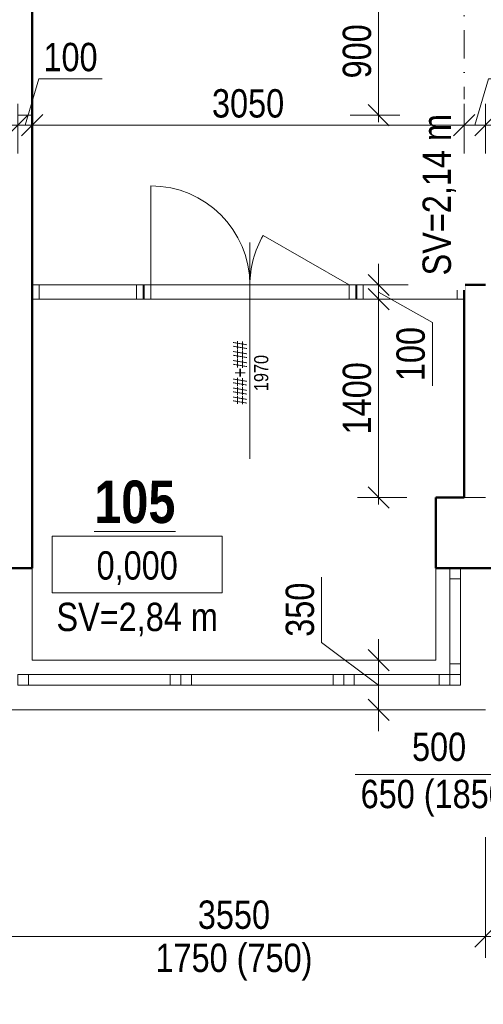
# Model space of a CAD drawing. Header units: millimetres. Extents: x 26913 to 229900, y -42004 to 143385.
# Tile 18 of 28: x 128882 to 132155, y -41152 to -34199. Entities that reach past the tile are written whole.
import ezdxf
from ezdxf.enums import TextEntityAlignment as Align

# ---------------------------------------------------------------- set-up
doc = ezdxf.new("R2010")
doc.units = ezdxf.units.MM
doc.header["$LTSCALE"] = 400
doc.linetypes.add('DASHDOT', pattern=[1, 0.5, -0.25, 0, -0.25])
doc.layers.get('0').update_dxf_attribs({"color": 250})
doc.layers.add('A99_X_pom', color=40, linetype='Continuous', lineweight=40, plot=False)
for name, color, linetype, lineweight in [('B_kóty', 40, 'Continuous', 18), ('B_rozhraní', 7, 'Continuous', 13), ('B_výplně otvorů', 7, 'Continuous', 18), ('B_řez', 7, 'Continuous', 50), ('S_kce_nad_viditelné', 7, 'DASHDOT', 18), ('S_kóty_výškové', 7, 'Continuous', 13), ('S_popis', 10, 'Continuous', 13), ('S_popis místnosti', 10, 'Continuous', 13), ('S_tlustá', 220, 'Continuous', 50)]:
    doc.layers.add(name, color=color, linetype=linetype, lineweight=lineweight)
doc.styles.get("Standard").update_dxf_attribs({"font": 'ARIALN.TTF'})
doc.dimstyles.new('M 1-50', dxfattribs={"dimscale": 50, "dimtxt": 2, "dimasz": 1.5, "dimexe": 1.5, "dimexo": 3, "dimgap": 0.5, "dimtad": 1, "dimdec": 0, "dimrnd": 5, "dimzin": 0, "dimtxsty": 'Standard', "dimblk": 'OBLIQUE', "dimcen": 0.09, "dimdle": 0.5, "dimclrd": 256, "dimclre": 256, "dimclrt": 256, "dimadec": 0, "dimazin": 0, "dimtfac": 1, "dimtdec": 0, "dimtmove": 1, "dimatfit": 0, "dimldrblk": 'OBLIQUE', "dimfxl": 7, "dimfxlon": 1, "dimtolj": 1, "dimtzin": 0, "dimlwd": -1, "dimlwe": -1, "dimarcsym": 0})

# ---------------------------------------------------------------- blocks, each defined once
blk = doc.blocks.new('*U41')
for p, q in [((12, 0), (0, 0)), ((0, 0), (0, -4)), ((12, -4), (12, 0)), ((0, -4), (12, -4))]:
    blk.add_line(p, q)
blk.add_attdef('VYSKA', text='', height=2).set_placement((6.004, -3.077), align=Align.CENTER)
blk = doc.blocks.new('*U76')
at = {"color": 0}
for p, q in [((0, 75), (1150, 75)), ((0, 75), (0, 0)), ((75, 75), (75, 0)), ((1075, 0), (1075, 75)), ((1150, 0), (1150, 75)), ((0, 0), (1150, 0))]:
    blk.add_line(p, q, dxfattribs=at)
blk = doc.blocks.new('*U77')
at = {"color": 0}
for p, q in [((0, 75), (750, 75)), ((0, 75), (0, 0)), ((75, 75), (75, 0)), ((675, 0), (675, 75)), ((750, 0), (750, 75)), ((0, 0), (750, 0))]:
    blk.add_line(p, q, dxfattribs=at)
blk = doc.blocks.new('*U78')
at = {"color": 0}
for p, q in [((0, 75), (750, 75)), ((0, 75), (0, 0)), ((75, 75), (75, 0)), ((675, 0), (675, 75)), ((750, 0), (750, 75)), ((0, 0), (750, 0))]:
    blk.add_line(p, q, dxfattribs=at)
blk = doc.blocks.new('*U85')
at = {"color": 0}
for p, q in [((-700, 100), (-700, 800)), ((93.8, 450), (700, 100)), ((-700, 100), (-750, 100)), ((-700, 100), (0, 100)), ((-700, 100), (-700, 0)), ((0, 0), (0, 100)), ((0, 100), (700, 100)), ((700, 100), (700, 0)), ((700, 100), (750, 100)), ((-700, 0), (-750, 0)), ((-700, 0), (0, 0)), ((0, 0), (700, 0)), ((700, 0), (750, 0))]:
    blk.add_line(p, q, dxfattribs=at)
blk.add_line((0, 399.3), (0, -1128.1))
for centre, start, end in [((-700, 100), 0, 90), ((700, 100), 150, 180)]:
    blk.add_arc(centre, 700, start, end, dxfattribs=at)
at = {"layer": 'A99_X_pom', "color": 0}
for p, q in [((-750, 100), (-750, 0)), ((750, 100), (750, 0))]:
    blk.add_line(p, q, dxfattribs=at)
at = {"flags": 8}
blk.add_attdef('SIRKA', text='', height=100, rotation=90, dxfattribs=at).set_placement((10, -519.7), align=Align.BOTTOM_CENTER)
blk.add_attdef('VYSKA', text='', height=100, rotation=90).set_placement((30, -521.8), align=Align.TOP_CENTER)
blk = doc.blocks.new('_Oblique')
at = {"color": 0, "linetype": 'ByBlock', "lineweight": -2}
blk.add_line((-0.5, -0.5), (0.5, 0.5), dxfattribs=at)
blk = doc.blocks.new('*D127')
at = {"layer": 'B_kóty', "transparency": 16777216}
for p, q in [((128619.4, -39972.7), (128619.4, -40822.7)), ((132169.4, -39972.7), (132169.4, -40822.7)), ((128569.4, -40672.7), (132219.4, -40672.7))]:
    blk.add_line(p, q, dxfattribs=at)
at = {"layer": 'Defpoints', "color": 0, "transparency": 16777216}
for p in [(128619.4, -38072.7), (132169.4, -38072.7), (132169.4, -40672.7)]:
    blk.add_point(p, dxfattribs=at)
at = {"layer": 'B_kóty', "transparency": 16777216, "xscale": 150, "yscale": 150, "zscale": 150, "rotation": 180}
blk.add_blockref('_Oblique', (128619.4, -40672.7), dxfattribs=at)
at = {"layer": 'B_kóty', "transparency": 16777216, "xscale": 150, "yscale": 150, "zscale": 150}
blk.add_blockref('_Oblique', (132169.4, -40672.7), dxfattribs=at)
at = {"layer": 'B_kóty', "transparency": 16777216, "char_height": 200, "attachment_point": 5}
for s, insert in [('\\A1;3550', (130394.4, -40520.5)), ('\\A1;1750 (750)', (130394.4, -40853.8))]:
    blk.add_mtext(s, dxfattribs=dict(at, insert=insert))
blk = doc.blocks.new('*D128')
at = {"layer": 'B_kóty', "transparency": 16777216}
for p, q in [((132435.9, -39530.3), (131249.8, -39530.3)), ((132894.4, -40672.7), (132435.9, -39530.3)), ((132644.4, -39972.7), (132644.4, -40822.7)), ((133144.4, -39972.7), (133144.4, -40822.7)), ((132644.4, -40672.7), (132494.4, -40672.7)), ((132644.4, -40672.7), (133144.4, -40672.7)), ((132644.4, -40672.7), (133144.4, -40672.7)), ((133144.4, -40672.7), (133294.4, -40672.7))]:
    blk.add_line(p, q, dxfattribs=at)
at = {"layer": 'Defpoints', "color": 0, "transparency": 16777216}
for p in [(132644.4, -38072.7), (133144.4, -38072.7), (133144.4, -40672.7)]:
    blk.add_point(p, dxfattribs=at)
at = {"layer": 'B_kóty', "transparency": 16777216, "xscale": 150, "yscale": 150, "zscale": 150}
blk.add_blockref('_Oblique', (132644.4, -40672.7), dxfattribs=at)
at = {"layer": 'B_kóty', "transparency": 16777216, "xscale": 150, "yscale": 150, "zscale": 150, "rotation": 180}
blk.add_blockref('_Oblique', (133144.4, -40672.7), dxfattribs=at)
at = {"layer": 'B_kóty', "transparency": 16777216, "insert": (131842.9, -39530.3), "char_height": 200, "attachment_point": 5}
blk.add_mtext('\\A1;500\\P650 (1850)', dxfattribs=at)
blk = doc.blocks.new('*D158')
at = {"layer": 'B_kóty', "transparency": 16777216}
for p, q in [((122392.3, -38799.5), (122392.3, -38337.7)), ((122719.4, -38722.7), (122719.4, -38572.7)), ((123419.4, -38722.7), (122569.4, -38722.7)), ((122719.4, -38722.7), (122719.4, -39072.7)), ((122719.4, -38722.7), (122719.4, -39072.7)), ((122719.4, -38897.7), (122392.3, -38799.5)), ((123419.4, -39072.7), (122569.4, -39072.7)), ((122719.4, -39072.7), (122719.4, -39222.7))]:
    blk.add_line(p, q, dxfattribs=at)
at = {"layer": 'Defpoints', "color": 0, "transparency": 16777216}
for p in [(128969.4, -38722.7), (122719.4, -39072.7), (128619.4, -39072.7)]:
    blk.add_point(p, dxfattribs=at)
at = {"layer": 'B_kóty', "transparency": 16777216, "xscale": 150, "yscale": 150, "zscale": 150}
for p, rotation in [((122719.4, -38722.7), 270), ((122719.4, -39072.7), 90)]:
    blk.add_blockref('_Oblique', p, dxfattribs=dict(at, rotation=rotation))
at = {"layer": 'B_kóty', "transparency": 16777216, "insert": (122240.2, -38568.6), "char_height": 200, "attachment_point": 5, "rotation": 90}
blk.add_mtext('\\A1;350', dxfattribs=at)
blk = doc.blocks.new('*D173')
at = {"layer": 'B_kóty', "transparency": 16777216}
for p, q in [((128919.4, -34943.6), (129017.5, -34616.5)), ((129017.5, -34616.5), (129463.9, -34616.5)), ((128869.4, -35143.6), (128869.4, -34793.6)), ((128969.4, -35143.6), (128969.4, -34793.6)), ((128869.4, -34943.6), (128719.4, -34943.6)), ((128869.4, -34943.6), (128969.4, -34943.6)), ((128869.4, -34943.6), (128969.4, -34943.6)), ((128969.4, -34943.6), (129119.4, -34943.6))]:
    blk.add_line(p, q, dxfattribs=at)
at = {"layer": 'Defpoints', "color": 0, "transparency": 16777216}
for p in [(128969.4, -34943.6), (128869.4, -37572.7), (128969.4, -38072.7)]:
    blk.add_point(p, dxfattribs=at)
at = {"layer": 'B_kóty', "transparency": 16777216, "xscale": 150, "yscale": 150, "zscale": 150}
blk.add_blockref('_Oblique', (128869.4, -34943.6), dxfattribs=at)
at = {"layer": 'B_kóty', "transparency": 16777216, "xscale": 150, "yscale": 150, "zscale": 150, "rotation": 180}
blk.add_blockref('_Oblique', (128969.4, -34943.6), dxfattribs=at)
at = {"layer": 'B_kóty', "transparency": 16777216, "insert": (129240.7, -34464.4), "char_height": 200, "attachment_point": 5}
blk.add_mtext('\\A1;100', dxfattribs=at)
blk = doc.blocks.new('*D174')
at = {"layer": 'B_kóty', "transparency": 16777216}
for p, q in [((128969.4, -35143.6), (128969.4, -34793.6)), ((132019.4, -35143.6), (132019.4, -34793.6)), ((128919.4, -34943.6), (132069.4, -34943.6))]:
    blk.add_line(p, q, dxfattribs=at)
at = {"layer": 'Defpoints', "color": 0, "transparency": 16777216}
for p in [(132019.4, -34943.6), (132019.4, -36072.7), (128969.4, -38072.7)]:
    blk.add_point(p, dxfattribs=at)
at = {"layer": 'B_kóty', "transparency": 16777216, "xscale": 150, "yscale": 150, "zscale": 150, "rotation": 180}
blk.add_blockref('_Oblique', (128969.4, -34943.6), dxfattribs=at)
at = {"layer": 'B_kóty', "transparency": 16777216, "xscale": 150, "yscale": 150, "zscale": 150}
blk.add_blockref('_Oblique', (132019.4, -34943.6), dxfattribs=at)
at = {"layer": 'B_kóty', "transparency": 16777216, "insert": (130494.4, -34791.5), "char_height": 200, "attachment_point": 5}
blk.add_mtext('\\A1;3050', dxfattribs=at)
blk = doc.blocks.new('*D175')
at = {"layer": 'B_kóty', "transparency": 16777216}
for p, q in [((132094.4, -34943.6), (132192.5, -34616.5)), ((132192.5, -34616.5), (132638.9, -34616.5)), ((132019.4, -35143.6), (132019.4, -34793.6)), ((132169.4, -35143.6), (132169.4, -34793.6)), ((132019.4, -34943.6), (131869.4, -34943.6)), ((132019.4, -34943.6), (132169.4, -34943.6)), ((132019.4, -34943.6), (132169.4, -34943.6)), ((132169.4, -34943.6), (132319.4, -34943.6))]:
    blk.add_line(p, q, dxfattribs=at)
at = {"layer": 'Defpoints', "color": 0, "transparency": 16777216}
for p in [(132169.4, -34943.6), (132019.4, -36072.7), (132169.4, -36072.7)]:
    blk.add_point(p, dxfattribs=at)
at = {"layer": 'B_kóty', "transparency": 16777216, "xscale": 150, "yscale": 150, "zscale": 150}
blk.add_blockref('_Oblique', (132019.4, -34943.6), dxfattribs=at)
at = {"layer": 'B_kóty', "transparency": 16777216, "xscale": 150, "yscale": 150, "zscale": 150, "rotation": 180}
blk.add_blockref('_Oblique', (132169.4, -34943.6), dxfattribs=at)
at = {"layer": 'B_kóty', "transparency": 16777216, "insert": (132415.7, -34464.4), "char_height": 200, "attachment_point": 5}
blk.add_mtext('\\A1;150', dxfattribs=at)
blk = doc.blocks.new('*D176')
at = {"layer": 'B_kóty', "transparency": 16777216}
for p, q in [((132169.4, -35143.6), (132169.4, -34793.6)), ((133319.4, -35143.6), (133319.4, -34793.6)), ((132119.4, -34943.6), (133369.4, -34943.6))]:
    blk.add_line(p, q, dxfattribs=at)
at = {"layer": 'Defpoints', "color": 0, "transparency": 16777216}
for p in [(133319.4, -34943.6), (132169.4, -36072.7), (133319.4, -36072.7)]:
    blk.add_point(p, dxfattribs=at)
at = {"layer": 'B_kóty', "transparency": 16777216, "xscale": 150, "yscale": 150, "zscale": 150, "rotation": 180}
blk.add_blockref('_Oblique', (132169.4, -34943.6), dxfattribs=at)
at = {"layer": 'B_kóty', "transparency": 16777216, "xscale": 150, "yscale": 150, "zscale": 150}
blk.add_blockref('_Oblique', (133319.4, -34943.6), dxfattribs=at)
at = {"layer": 'B_kóty', "transparency": 16777216, "insert": (132744.4, -34791.5), "char_height": 200, "attachment_point": 5}
blk.add_mtext('\\A1;1150', dxfattribs=at)
blk = doc.blocks.new('*D183')
at = {"layer": 'B_kóty', "transparency": 16777216}
for p, q in [((131013.2, -38596.5), (131013.2, -38134.7)), ((131416, -38722.7), (131416, -38572.7)), ((131416, -38897.7), (131013.2, -38596.5)), ((131216, -38722.7), (131566, -38722.7)), ((131416, -39072.7), (131416, -38722.7)), ((131416, -39072.7), (131416, -38722.7)), ((131216, -39072.7), (131566, -39072.7)), ((131416, -39072.7), (131416, -39222.7))]:
    blk.add_line(p, q, dxfattribs=at)
at = {"layer": 'Defpoints', "color": 0, "transparency": 16777216}
for p in [(128969.4, -38722.7), (131416, -38722.7), (128619.4, -39072.7)]:
    blk.add_point(p, dxfattribs=at)
at = {"layer": 'B_kóty', "transparency": 16777216, "xscale": 150, "yscale": 150, "zscale": 150}
for p, rotation in [((131416, -38722.7), 270), ((131416, -39072.7), 90)]:
    blk.add_blockref('_Oblique', p, dxfattribs=dict(at, rotation=rotation))
at = {"layer": 'B_kóty', "transparency": 16777216, "insert": (130861.1, -38365.6), "char_height": 200, "attachment_point": 5, "rotation": 90}
blk.add_mtext('\\A1;350', dxfattribs=at)
blk = doc.blocks.new('*D184')
at = {"layer": 'B_kóty', "transparency": 16777216}
for p, q in [((131416, -37622.7), (131416, -36122.7)), ((131216, -36172.7), (131566, -36172.7)), ((131616, -37572.7), (131266, -37572.7))]:
    blk.add_line(p, q, dxfattribs=at)
at = {"layer": 'Defpoints', "color": 0, "transparency": 16777216}
for p in [(128969.4, -36172.7), (131416, -36172.7), (132019.4, -37572.7)]:
    blk.add_point(p, dxfattribs=at)
at = {"layer": 'B_kóty', "transparency": 16777216, "xscale": 150, "yscale": 150, "zscale": 150}
for p, rotation in [((131416, -36172.7), 90), ((131416, -37572.7), 270)]:
    blk.add_blockref('_Oblique', p, dxfattribs=dict(at, rotation=rotation))
at = {"layer": 'B_kóty', "transparency": 16777216, "insert": (131263.9, -36872.7), "char_height": 200, "attachment_point": 5, "rotation": 90}
blk.add_mtext('\\A1;1400', dxfattribs=at)
blk = doc.blocks.new('*D185')
at = {"layer": 'B_kóty', "transparency": 16777216}
for p, q in [((131416, -36072.7), (131416, -35922.7)), ((131216, -36072.7), (131566, -36072.7)), ((131416, -36172.7), (131416, -36072.7)), ((131416, -36172.7), (131416, -36072.7)), ((131416, -36122.7), (131795.3, -36337.4)), ((131216, -36172.7), (131566, -36172.7)), ((131416, -36172.7), (131416, -36322.7)), ((131795.3, -36337.4), (131795.3, -36783.8))]:
    blk.add_line(p, q, dxfattribs=at)
at = {"layer": 'Defpoints', "color": 0, "transparency": 16777216}
for p in [(128969.4, -36072.7), (131416, -36072.7), (128969.4, -36172.7)]:
    blk.add_point(p, dxfattribs=at)
at = {"layer": 'B_kóty', "transparency": 16777216, "xscale": 150, "yscale": 150, "zscale": 150}
for p, rotation in [((131416, -36072.7), 270), ((131416, -36172.7), 90)]:
    blk.add_blockref('_Oblique', p, dxfattribs=dict(at, rotation=rotation))
at = {"layer": 'B_kóty', "transparency": 16777216, "insert": (131643.2, -36560.6), "char_height": 200, "attachment_point": 5, "rotation": 90}
blk.add_mtext('\\A1;100', dxfattribs=at)
blk = doc.blocks.new('*D187')
at = {"layer": 'B_kóty', "transparency": 16777216}
for p, q in [((131416, -34922.7), (131416, -33922.7)), ((131216, -33972.7), (131566, -33972.7)), ((131216, -34872.7), (131566, -34872.7))]:
    blk.add_line(p, q, dxfattribs=at)
at = {"layer": 'Defpoints', "color": 0, "transparency": 16777216}
for p in [(128969.4, -33972.7), (131416, -33972.7), (128969.4, -34872.7)]:
    blk.add_point(p, dxfattribs=at)
at = {"layer": 'B_kóty', "transparency": 16777216, "xscale": 150, "yscale": 150, "zscale": 150}
for p, rotation in [((131416, -33972.7), 90), ((131416, -34872.7), 270)]:
    blk.add_blockref('_Oblique', p, dxfattribs=dict(at, rotation=rotation))
at = {"layer": 'B_kóty', "transparency": 16777216, "insert": (131263.9, -34422.7), "char_height": 200, "attachment_point": 5, "rotation": 90}
blk.add_mtext('\\A1;900', dxfattribs=at)

msp = doc.modelspace()

# ---------------------------------------------------------------- linework, layer by layer
at = {"layer": 'B_rozhraní'}
for points in [[(128869.4, -34872.7), (128969.4, -34872.7)], [(132019.4, -37572.7), (132169.4, -37572.7)]]:
    msp.add_lwpolyline(points, dxfattribs=at)
at = {"layer": 'B_výplně otvorů'}
for points in [[(132019.4, -36072.7), (128969.4, -36072.7)], [(129019.4, -36072.7), (129019.4, -36172.7)], [(129706.9, -36072.7), (129706.9, -36172.7)], [(129756.9, -36072.7), (129756.9, -36172.7)], [(131256.9, -36072.7), (131256.9, -36172.7)], [(131306.9, -36072.7), (131306.9, -36172.7)], [(131969.4, -36072.7), (131969.4, -36172.7)], [(132019.4, -36172.7), (128969.4, -36172.7)], [(128969.4, -38072.7), (128969.4, -38722.7)], [(131819.4, -38072.7), (131819.4, -38722.7)], [(131819.4, -38722.7), (128969.4, -38722.7)], [(132169.4, -39072.7), (128619.4, -39072.7)]]:
    msp.add_lwpolyline(points, dxfattribs=at)
msp.add_lwpolyline([(131919.4, -38822.7), (131994.4, -38822.7), (131994.4, -38897.7), (131919.4, -38897.7)], close=True, dxfattribs=at)
at = {"layer": 'B_řez'}
for points in [[(128969.4, -33972.7), (128969.4, -34872.7)], [(132169.4, -36072.7), (132019.4, -36072.7)], [(132019.4, -36072.7), (132019.4, -37572.7)]]:
    msp.add_lwpolyline(points, dxfattribs=at)
at = {"layer": 'S_kce_nad_viditelné'}
msp.add_lwpolyline([(132019.4, -36072.7), (132019.4, -33772.7)], dxfattribs=at)
at = {"layer": 'S_tlustá'}
for points in [[(128969.4, -34872.7), (128969.4, -38072.7)], [(132019.4, -37572.7), (131819.4, -37572.7)], [(131819.4, -37572.7), (131819.4, -38072.7)], [(128969.4, -38072.7), (125869.4, -38072.7)], [(132644.4, -38072.7), (131819.4, -38072.7)]]:
    msp.add_lwpolyline(points, dxfattribs=at)

# ---------------------------------------------------------------- block references
at = {"layer": 'B_výplně otvorů'}
ref = msp.add_blockref('*U85', (130506.9, -36172.7), dxfattribs=at)
ref.add_attrib('VYSKA', '1970', dxfattribs={"layer": '0', "height": 100, "rotation": 90}).set_placement((130536.9, -36694.4), align=Align.TOP_CENTER)
ref.add_attrib('SIRKA', '###+###', dxfattribs={"layer": '0', "height": 100, "rotation": 90}).set_placement((130516.9, -36692.4), align=Align.BOTTOM_CENTER)
at = {"layer": 'B_výplně otvorů', "xscale": -1}
for name, p, rotation in [('*U78', (131919.4, -38822.7), 270), ('*U77', (131169.4, -38822.7), 180)]:
    msp.add_blockref(name, p, dxfattribs=dict(at, rotation=rotation))
at = {"layer": 'S_kóty_výškové', "xscale": 100, "yscale": 100, "zscale": 100}
msp.add_blockref('*U41', (129111.2, -37845.3), dxfattribs=at).add_auto_attribs({'VYSKA': '0,000'})

# ---------------------------------------------------------------- texts
at = {"layer": 'S_popis místnosti', "insert": (129694.7, -37757.8), "char_height": 300, "attachment_point": 8}
msp.add_mtext_dynamic_manual_height_columns('{\\fArial Narrow|b1|i0|c238|p34;\\L105\\l }', width=2334.021, gutter_width=12.5, heights=[0], dxfattribs=at)

# ---------------------------------------------------------------- dimensions: what is measured, and where the dimension line sits
at = {"layer": 'B_kóty'}
for base, p1, p2, override, picture, middle in [((131416, -33972.7), (128969.4, -34872.7), (128969.4, -33972.7), {"dimscale": 100, "dimfxl": 2}, '*D187', (131263.9, -34422.7)), ((122719.4, -39072.7), (128969.4, -38722.7), (128619.4, -39072.7), {"dimscale": 100}, '*D158', (122240.2, -38749.5))]:
    dim = msp.add_linear_dim(base=base, p1=p1, p2=p2, angle=90, dimstyle='M 1-50', override=override, dxfattribs=at)
    dim.commit()
    dim.dimension.update_dxf_attribs({"geometry": picture, "text_midpoint": middle})
dim = msp.add_linear_dim(base=(128969.4, -34943.6), p1=(128869.4, -37572.7), p2=(128969.4, -38072.7), dimstyle='M 1-50', override={"dimscale": 100, "dimfxl": 2}, dxfattribs=at)
dim.commit()
dim.dimension.update_dxf_attribs({"geometry": '*D173', "text_midpoint": (129067.5, -34464.4)})
dim = msp.add_linear_dim(base=(133144.4, -40672.7), p1=(132644.4, -38072.7), p2=(133144.4, -38072.7), text='<>\\X650 (1850)', dimstyle='M 1-50', override={"dimscale": 100}, dxfattribs=at)
dim.commit()
dim.dimension.update_dxf_attribs({"geometry": '*D128', "text_midpoint": (132385.9, -39530.3), "dimtype": 160})

# ---------------------------------------------------------------- next in the draw order: texts
at = {"layer": 'S_popis', "insert": (131726.2, -35435.3), "char_height": 200, "attachment_point": 2, "rotation": 90, "bg_fill": 2}
msp.add_mtext_dynamic_manual_height_columns('SV=2,14 m', width=1145.776, gutter_width=12.5, heights=[0], dxfattribs=at)
at = {"layer": 'S_popis', "insert": (129711.2, -38316.4), "char_height": 200, "attachment_point": 2, "bg_fill": 3, "box_fill_scale": 1.1, "bg_fill_color": 256, "bg_fill_transparency": 0}
msp.add_mtext_dynamic_manual_height_columns('SV=2,84 m', width=1191.581, gutter_width=12.5, heights=[0], dxfattribs=at)

# ---------------------------------------------------------------- next in the draw order: block references
at = {"layer": 'B_výplně otvorů', "xscale": -1, "rotation": 180}
for p in [(128869.4, -38822.7), (130019.4, -38822.7)]:
    msp.add_blockref('*U76', p, dxfattribs=at)

# ---------------------------------------------------------------- next in the draw order: dimensions: what is measured, and where the dimension line sits
at = {"layer": 'B_kóty'}
for base, p1, p2, picture, middle in [((132169.4, -34943.6), (132019.4, -36072.7), (132169.4, -36072.7), '*D175', (132242.5, -34464.4)), ((132019.4, -34943.6), (128969.4, -38072.7), (132019.4, -36072.7), '*D174', (130494.4, -34791.5)), ((133319.4, -34943.6), (132169.4, -36072.7), (133319.4, -36072.7), '*D176', (132744.4, -34791.5))]:
    dim = msp.add_linear_dim(base=base, p1=p1, p2=p2, dimstyle='M 1-50', override={"dimscale": 100, "dimfxl": 2}, dxfattribs=at)
    dim.commit()
    dim.dimension.update_dxf_attribs({"geometry": picture, "text_midpoint": middle})
for base, p1, p2, picture, middle in [((131416, -36072.7), (128969.4, -36172.7), (128969.4, -36072.7), '*D185', (131795.3, -36387.4)), ((131416, -38722.7), (128619.4, -39072.7), (128969.4, -38722.7), '*D183', (131013.2, -38546.5))]:
    dim = msp.add_linear_dim(base=base, p1=p1, p2=p2, angle=90, dimstyle='M 1-50', override={"dimscale": 100, "dimfxl": 2}, dxfattribs=at)
    dim.commit()
    dim.dimension.update_dxf_attribs({"geometry": picture, "text_midpoint": middle, "dimtype": 160})
dim = msp.add_linear_dim(base=(131416, -36172.7), p1=(132019.4, -37572.7), p2=(128969.4, -36172.7), angle=90, dimstyle='M 1-50', override={"dimscale": 100, "dimfxl": 2}, dxfattribs=at)
dim.commit()
dim.dimension.update_dxf_attribs({"geometry": '*D184', "text_midpoint": (131263.9, -36872.7)})
dim = msp.add_linear_dim(base=(132169.4, -40672.7), p1=(128619.4, -38072.7), p2=(132169.4, -38072.7), text='<>\\X1750 (750)', dimstyle='M 1-50', override={"dimscale": 100}, dxfattribs=at)
dim.commit()
dim.dimension.update_dxf_attribs({"geometry": '*D127', "text_midpoint": (130394.4, -40672.7)})

doc.saveas('drawing.dxf')
